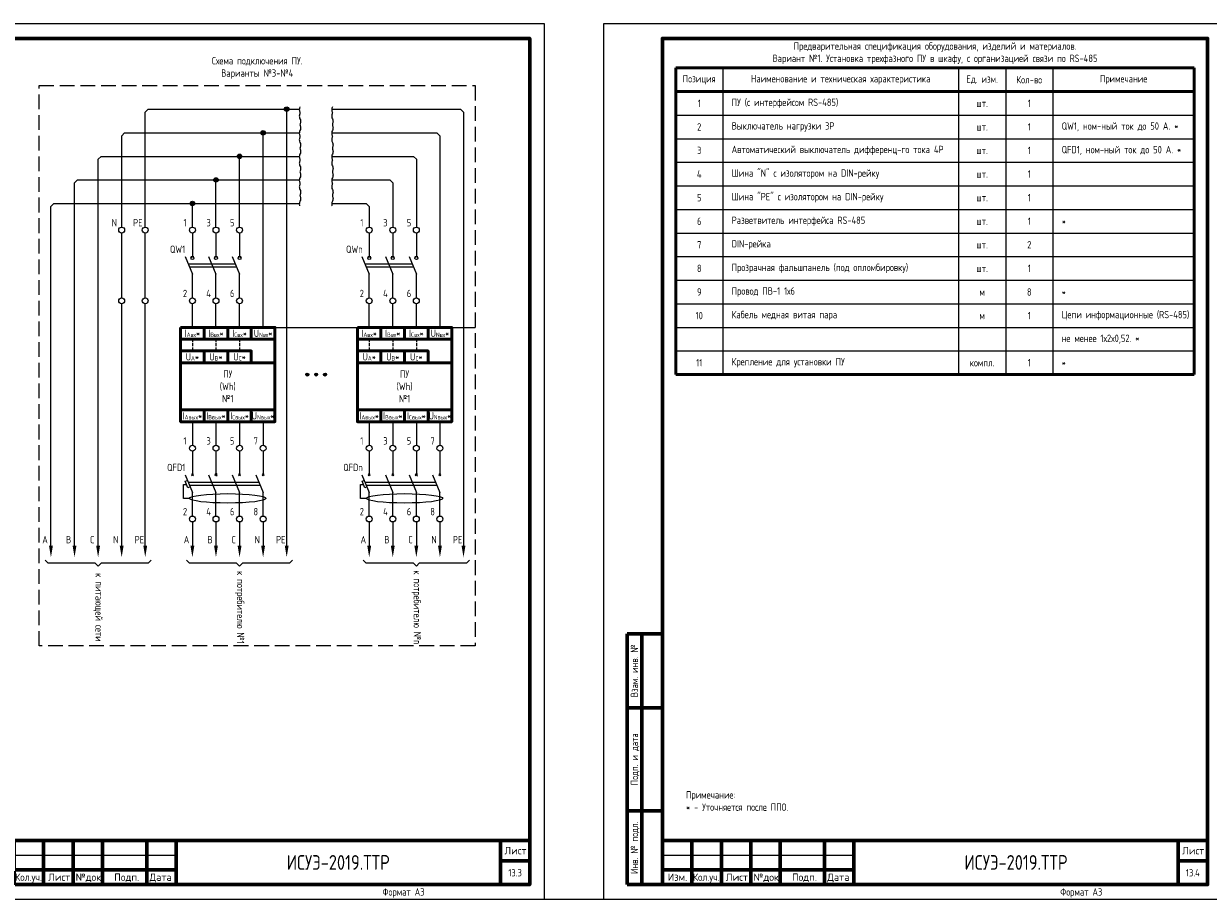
# Model space of a CAD drawing. Header units: millimetres. Extents: x -110 to 4101, y -10868 to 110.
# Tile 60 of 90: x 923 to 1325, y -4111 to -3814. Entities that reach past the tile are written whole.
import ezdxf
from ezdxf.enums import TextEntityAlignment as Align

# ---------------------------------------------------------------- set-up
doc = ezdxf.new("R2010")
doc.units = ezdxf.units.MM
doc.linetypes.add('GOST2.303 4', pattern=[7, 5, -2, 0])
doc.layers.add('01.Вспомогательный_слой', color=1, linetype='Continuous', plot=False)
doc.layers.add('Формат', color=7, linetype='Continuous', lineweight=25)
doc.layers.add('Формат @ 1', color=7, linetype='Continuous', lineweight=25)
doc.styles.add('Формат', font='isocpeur.ttf')
doc.styles.add('ЭП', font='GOST.TTF')

# ---------------------------------------------------------------- blocks, each defined once
blk = doc.blocks.new('*U77')
at = {"layer": 'Формат', "color": 7, "linetype": 'Continuous', "lineweight": 60}
for p, q in [((8, 85), (20, 85)), ((8, 85), (8, 0)), ((13, 85), (13, 0)), ((8, 60), (20, 60)), ((8, 25), (20, 25)), ((20, 15), (205, 15)), ((20, 15), (20, 0)), ((30, 15), (30, 0)), ((40, 15), (40, 0)), ((50, 15), (50, 0)), ((60, 15), (60, 0)), ((75, 15), (75, 0)), ((85, 15), (85, 0)), ((195, 15), (195, 0)), ((20, 5), (85, 5)), ((195, 8), (205, 8)), ((8, 0), (20, 0))]:
    blk.add_line(p, q, dxfattribs=at)
at = {"layer": 'Формат', "color": 7, "linetype": 'Continuous', "lineweight": 25}
blk.add_line((20, 10), (85, 10), dxfattribs=at)
blk.add_lwpolyline([(0, -5), (210, -5), (210, 292), (0, 292)], close=True, dxfattribs=at)
at = {"layer": 'Формат', "color": 7, "linetype": 'Continuous', "lineweight": 60}
blk.add_lwpolyline([(20, 0), (205, 0), (205, 287), (20, 287)], close=True, dxfattribs=at)
at = {"layer": 'Формат', "color": 7, "linetype": 'Continuous', "lineweight": 25, "style": 'ЭП'}
for s, p in [('Взам. инв. №', (10.5, 72.5)), ('Подп. и дата', (10.5, 42.5)), ('Инв. № подл.', (10.5, 12.5))]:
    blk.add_text(s, height=2.5, rotation=90, dxfattribs=at).set_placement(p, align=Align.MIDDLE_CENTER)
at = {"layer": 'Формат', "color": 7, "linetype": 'Continuous', "lineweight": 25, "style": 'Формат'}
for s, p in [('Лист', (196.38, 10.25)), ('Изм.', (21.81, 1.25)), ('Лист', (41.54, 1.25)), ('№док.', (50.89, 1.25)), ('Подп.', (63.99, 1.25)), ('Дата', (75.95, 1.25))]:
    blk.add_text(s, height=2.5, dxfattribs=at).set_placement(p)
at = {"layer": 'Формат', "color": 7, "linetype": 'Continuous', "lineweight": 25, "style": 'Формат', "width": 0.9}
blk.add_text('Кол.уч.', height=2.5, dxfattribs=at).set_placement((30.38, 1.25))
at = {"layer": 'Формат', "color": 7, "linetype": 'Continuous', "lineweight": 25, "style": 'ЭП', "flags": 8}
blk.add_attdef('N_ИНВ', text='', height=2.5, rotation=90, dxfattribs=at).set_placement((16.5, 12.5), align=Align.MIDDLE_CENTER)
for tag, p in [('изм.№', (21, 7.5)), ('изм.уч.', (31, 7.5)), ('изм.лист', (41, 7.5)), ('изм.№_док.', (50.5, 7.5)), ('изм_дата', (76, 7.5)), ('ФОРМ.ЛИСТА', (155, -2.5))]:
    blk.add_attdef(tag, text='', height=2.5, dxfattribs=at).set_placement(p, align=Align.MIDDLE_LEFT)
for tag, height, p in [('ОБОЗНАЧЕНИЕ', 5, (140, 7.5)), ('Лист', 2.5, (200, 4))]:
    blk.add_attdef(tag, text='', height=height, dxfattribs=at).set_placement(p, align=Align.MIDDLE_CENTER)
blk = doc.blocks.new('*T119')
at = {"color": 0, "linetype": 'ByBlock', "lineweight": 50, "ltscale": 0.2, "transparency": 16777216}
for p, q in [((0, 0), (176, 0)), ((0, 0), (0, -104)), ((176, 0), (176, -104)), ((0, -8), (176, -8)), ((0, -104), (176, -104))]:
    blk.add_line(p, q, dxfattribs=at)
at = {"color": 0, "linetype": 'ByBlock', "ltscale": 0.2, "transparency": 16777216}
for p, q in [((16, 0), (16, -104)), ((96, 0), (96, -104)), ((112, 0), (112, -104)), ((128, 0), (128, -104)), ((0, -16), (176, -16)), ((0, -24), (176, -24)), ((0, -32), (176, -32)), ((0, -40), (176, -40)), ((0, -48), (176, -48)), ((0, -56), (176, -56)), ((0, -64), (112, -64)), ((0, -72), (128, -72)), ((16, -80), (176, -80)), ((0, -96), (16, -96))]:
    blk.add_line(p, q, dxfattribs=at)
at = {"color": 0, "linetype": 'ByBlock', "lineweight": -2, "ltscale": 0.2, "transparency": 16777216}
for p, q in [((112, -64), (176, -64)), ((128, -72), (176, -72)), ((0, -80), (16, -80)), ((0, -88), (176, -88)), ((16, -96), (176, -96))]:
    blk.add_line(p, q, dxfattribs=at)
at = {"color": 0, "ltscale": 0.2, "transparency": 16777216, "char_height": 2.5, "style": 'ЭП'}
for s, insert, width, attachment_point in [('{\\fGOST type A|b1|i0|c204|p34;Позиция}', (8, -4), 10, 5), ('{\\fGOST type A|b1|i0|c204|p34;Наименование и техническая характеристика}', (56, -4), 74, 5), ('{\\fGOST type A|b1|i0|c204|p34;Ед. изм.}', (104, -4), 10, 5), ('{\\fGOST type A|b1|i0|c204|p34;Кол-во}', (120, -4), 10, 5), ('{\\fGOST type A|b1|i0|c204|p34;Примечание}', (152, -4), 42, 5), ('1', (8, -12), 10, 5), ('ПУ (с интерфейсом RS-485)', (19, -12), 74, 4), ('шт.', (104, -12), 10, 5), ('1', (120, -12), 10, 5), ('QW1, ном-ный ток до 50 А. *', (131, -20), 42, 4), ('2', (8, -20), 10, 5), ('Выключатель нагрузки 3P', (19, -20), 74, 4), ('шт.', (104, -20), 10, 5), ('1', (120, -20), 10, 5), ('Автоматический выключатель дифференц-го тока 4P', (19, -28), 74, 4), ('QFD1, ном-ный ток до 50 А. *', (131, -28), 42, 4), ('3', (8, -28), 10, 5), ('шт.', (104, -28), 10, 5), ('1', (120, -28), 10, 5), ('4', (8, -36), 10, 5), ('Шина "N" с изолятором на DIN-рейку', (19, -36), 74, 4), ('шт.', (104, -36), 10, 5), ('1', (120, -36), 10, 5), ('5', (8, -44), 10, 5), ('Шина "PE" с изолятором на DIN-рейку', (19, -44), 74, 4), ('шт.', (104, -44), 10, 5), ('1', (120, -44), 10, 5), ('6', (8, -52), 10, 5), ('Разветвитель интерфейса RS-485', (19, -52), 74, 4), ('шт.', (104, -52), 10, 5), ('1', (120, -52), 10, 5), ('*', (131, -52), 42, 4), ('7', (8, -60), 10, 5), ('DIN-рейка', (19, -60), 74, 4), ('шт.', (104, -60), 10, 5), ('2', (120, -60), 10, 5), ('Прозрачная фальшпанель (под опломбировку)', (19, -68), 74, 4), ('8', (8, -68), 10, 5), ('шт.', (104, -68), 10, 5), ('1', (120, -68), 10, 5), ('9', (8, -76), 10, 5), ('Провод ПВ-1 1х6', (19, -76), 74, 4), ('м', (104, -76), 10, 5), ('8', (120, -76), 10, 5), ('*', (131, -76), 42, 4), ('Цепи информационные (RS-485)', (131, -84), 42, 4), ('10', (8, -84), 10, 5), ('Кабель медная витая пара', (19, -84), 74, 4), ('м', (104, -84), 10, 5), ('1', (120, -84), 10, 5), ('не менее 1х2х0,52. *', (131, -92), 42, 4), ('11', (8, -100), 10, 5), ('Крепление для установки ПУ', (19, -100), 74, 4), ('компл.', (104, -100), 10, 5), ('1', (120, -100), 10, 5), ('*', (131, -100), 42, 4)]:
    blk.add_mtext(s, dxfattribs=dict(at, insert=insert, width=width, attachment_point=attachment_point))

msp = doc.modelspace()

# ---------------------------------------------------------------- hatches: boundary and pattern name
h = msp.add_hatch(color=256)
h.dxf.hatch_style = 1
edge = h.paths.add_edge_path()
edge.add_arc((1012.5, -3843), 0.75, 0, 360)
h = msp.add_hatch(color=256)
h.dxf.hatch_style = 1
edge = h.paths.add_edge_path()
edge.add_arc((1004.5, -3851), 0.75, 0, 360)
h = msp.add_hatch(color=256)
h.dxf.hatch_style = 1
edge = h.paths.add_edge_path()
edge.add_arc((996.5, -3859), 0.75, 0, 360)
h = msp.add_hatch(color=256)
h.dxf.hatch_style = 1
edge = h.paths.add_edge_path()
edge.add_arc((988.5, -3867), 0.75, 0, 360)
h = msp.add_hatch(color=256)
h.dxf.hatch_style = 1
edge = h.paths.add_edge_path()
edge.add_arc((980.5, -3875), 0.75, 0, 360)
at = {"ltscale": 0.2}
h = msp.add_hatch(color=256, dxfattribs=at)
h.dxf.hatch_style = 1
edge = h.paths.add_edge_path()
edge.add_arc((1019.5, -3933), 0.5, 0, 360)
h = msp.add_hatch(color=256, dxfattribs=at)
h.dxf.hatch_style = 1
edge = h.paths.add_edge_path()
edge.add_arc((1022.5, -3933), 0.5, 0, 360)
h = msp.add_hatch(color=256, dxfattribs=at)
h.dxf.hatch_style = 1
edge = h.paths.add_edge_path()
edge.add_arc((1025.5, -3933), 0.5, 0, 360)

# ---------------------------------------------------------------- linework, layer by layer
for p, q in [((947.5, -3997), (948.5, -3998)), ((949.5, -3997), (948.5, -3998)), ((995.5, -3997), (996.5, -3998)), ((997.5, -3997), (996.5, -3998)), ((1055.5, -3997), (1056.5, -3998)), ((1057.5, -3997), (1056.5, -3998))]:
    msp.add_line(p, q)
for points in [[(964.5, -3883), (964.5, -3844), (965.5, -3843), (1016.786, -3843)], [(1012.5, -3991), (1012.5, -3843)], [(1017, -3842.25), (1016.856, -3842.603), (1016.789, -3842.914), (1016.78, -3843.19), (1016.812, -3843.437), (1016.868, -3843.661), (1016.93, -3843.867), (1016.979, -3844.062), (1017, -3844.25), (1016.979, -3844.438), (1016.93, -3844.633), (1016.868, -3844.839), (1016.812, -3845.062), (1016.78, -3845.31), (1016.789, -3845.586), (1016.856, -3845.897), (1017, -3846.25)], [(1028, -3842.25), (1027.856, -3842.603), (1027.789, -3842.914), (1027.78, -3843.19), (1027.812, -3843.437), (1027.868, -3843.661), (1027.93, -3843.867), (1027.979, -3844.062), (1028, -3844.25), (1027.979, -3844.438), (1027.93, -3844.633), (1027.868, -3844.839), (1027.812, -3845.062), (1027.78, -3845.31), (1027.789, -3845.586), (1027.856, -3845.897), (1028, -3846.25)], [(1027.786, -3843), (1071.5, -3843), (1072.5, -3844), (1072.5, -3991)], [(1017, -3846.25), (1017.144, -3846.603), (1017.211, -3846.914), (1017.22, -3847.19), (1017.187, -3847.437), (1017.132, -3847.661), (1017.07, -3847.867), (1017.021, -3848.062), (1017, -3848.25), (1017.021, -3848.438), (1017.07, -3848.633), (1017.132, -3848.839), (1017.187, -3849.062), (1017.22, -3849.31), (1017.211, -3849.586), (1017.144, -3849.897), (1017, -3850.25)], [(1028, -3846.25), (1028.144, -3846.603), (1028.211, -3846.914), (1028.22, -3847.19), (1028.187, -3847.437), (1028.132, -3847.661), (1028.07, -3847.867), (1028.021, -3848.062), (1028, -3848.25), (1028.021, -3848.438), (1028.07, -3848.633), (1028.132, -3848.839), (1028.187, -3849.062), (1028.22, -3849.31), (1028.211, -3849.586), (1028.144, -3849.897), (1028, -3850.25)], [(956.5, -3883), (956.5, -3852), (957.5, -3851), (1016.786, -3851)], [(1004.5, -3917), (1004.5, -3851)], [(1017, -3850.25), (1016.856, -3850.603), (1016.789, -3850.914), (1016.78, -3851.19), (1016.812, -3851.437), (1016.868, -3851.661), (1016.93, -3851.867), (1016.979, -3852.062), (1017, -3852.25), (1016.979, -3852.438), (1016.93, -3852.633), (1016.868, -3852.839), (1016.812, -3853.062), (1016.78, -3853.31), (1016.789, -3853.586), (1016.856, -3853.897), (1017, -3854.25)], [(1028, -3850.25), (1027.856, -3850.603), (1027.789, -3850.914), (1027.78, -3851.19), (1027.812, -3851.437), (1027.868, -3851.661), (1027.93, -3851.867), (1027.979, -3852.062), (1028, -3852.25), (1027.979, -3852.438), (1027.93, -3852.633), (1027.868, -3852.839), (1027.812, -3853.062), (1027.78, -3853.31), (1027.789, -3853.586), (1027.856, -3853.897), (1028, -3854.25)], [(1027.786, -3851), (1063.5, -3851), (1064.5, -3852), (1064.5, -3917)], [(1017, -3854.25), (1017.144, -3854.603), (1017.211, -3854.914), (1017.22, -3855.19), (1017.187, -3855.437), (1017.132, -3855.661), (1017.07, -3855.867), (1017.021, -3856.062), (1017, -3856.25), (1017.021, -3856.438), (1017.07, -3856.633), (1017.132, -3856.839), (1017.187, -3857.062), (1017.22, -3857.31), (1017.211, -3857.586), (1017.144, -3857.897), (1017, -3858.25)], [(1028, -3854.25), (1028.144, -3854.603), (1028.211, -3854.914), (1028.22, -3855.19), (1028.187, -3855.437), (1028.132, -3855.661), (1028.07, -3855.867), (1028.021, -3856.062), (1028, -3856.25), (1028.021, -3856.438), (1028.07, -3856.633), (1028.132, -3856.839), (1028.187, -3857.062), (1028.22, -3857.31), (1028.211, -3857.586), (1028.144, -3857.897), (1028, -3858.25)], [(948.5, -3991), (948.5, -3860), (949.5, -3859), (1016.786, -3859)], [(996.5, -3883), (996.5, -3859)], [(1017, -3858.25), (1016.856, -3858.603), (1016.789, -3858.914), (1016.78, -3859.19), (1016.812, -3859.437), (1016.868, -3859.661), (1016.93, -3859.867), (1016.979, -3860.062), (1017, -3860.25), (1016.979, -3860.438), (1016.93, -3860.633), (1016.868, -3860.839), (1016.812, -3861.062), (1016.78, -3861.31), (1016.789, -3861.586), (1016.856, -3861.897), (1017, -3862.25)], [(1028, -3858.25), (1027.856, -3858.603), (1027.789, -3858.914), (1027.78, -3859.19), (1027.812, -3859.437), (1027.868, -3859.661), (1027.93, -3859.867), (1027.979, -3860.062), (1028, -3860.25), (1027.979, -3860.438), (1027.93, -3860.633), (1027.868, -3860.839), (1027.812, -3861.062), (1027.78, -3861.31), (1027.789, -3861.586), (1027.856, -3861.897), (1028, -3862.25)], [(1027.786, -3859), (1055.5, -3859), (1056.5, -3860), (1056.5, -3883)], [(1017, -3862.25), (1017.144, -3862.603), (1017.211, -3862.914), (1017.22, -3863.19), (1017.187, -3863.437), (1017.132, -3863.661), (1017.07, -3863.867), (1017.021, -3864.062), (1017, -3864.25), (1017.021, -3864.438), (1017.07, -3864.633), (1017.132, -3864.839), (1017.187, -3865.062), (1017.22, -3865.31), (1017.211, -3865.586), (1017.144, -3865.897), (1017, -3866.25)], [(1028, -3862.25), (1028.144, -3862.603), (1028.211, -3862.914), (1028.22, -3863.19), (1028.187, -3863.437), (1028.132, -3863.661), (1028.07, -3863.867), (1028.021, -3864.062), (1028, -3864.25), (1028.021, -3864.438), (1028.07, -3864.633), (1028.132, -3864.839), (1028.187, -3865.062), (1028.22, -3865.31), (1028.211, -3865.586), (1028.144, -3865.897), (1028, -3866.25)], [(940.5, -3991), (940.5, -3868), (941.5, -3867), (1016.786, -3867)], [(988.5, -3883), (988.5, -3867)], [(1017, -3866.25), (1016.856, -3866.603), (1016.789, -3866.914), (1016.78, -3867.19), (1016.812, -3867.437), (1016.868, -3867.661), (1016.93, -3867.867), (1016.979, -3868.062), (1017, -3868.25), (1016.979, -3868.438), (1016.93, -3868.633), (1016.868, -3868.839), (1016.812, -3869.062), (1016.78, -3869.31), (1016.789, -3869.586), (1016.856, -3869.897), (1017, -3870.25)], [(1028, -3866.25), (1027.856, -3866.603), (1027.789, -3866.914), (1027.78, -3867.19), (1027.812, -3867.437), (1027.868, -3867.661), (1027.93, -3867.867), (1027.979, -3868.062), (1028, -3868.25), (1027.979, -3868.438), (1027.93, -3868.633), (1027.868, -3868.839), (1027.812, -3869.062), (1027.78, -3869.31), (1027.789, -3869.586), (1027.856, -3869.897), (1028, -3870.25)], [(1027.786, -3867), (1047.5, -3867), (1048.5, -3868), (1048.5, -3883)], [(1017, -3870.25), (1017.144, -3870.603), (1017.211, -3870.914), (1017.22, -3871.19), (1017.187, -3871.437), (1017.132, -3871.661), (1017.07, -3871.867), (1017.021, -3872.062), (1017, -3872.25), (1017.021, -3872.438), (1017.07, -3872.633), (1017.132, -3872.839), (1017.187, -3873.062), (1017.22, -3873.31), (1017.211, -3873.586), (1017.144, -3873.897), (1017, -3874.25)], [(1028, -3870.25), (1028.144, -3870.603), (1028.211, -3870.914), (1028.22, -3871.19), (1028.187, -3871.437), (1028.132, -3871.661), (1028.07, -3871.867), (1028.021, -3872.062), (1028, -3872.25), (1028.021, -3872.438), (1028.07, -3872.633), (1028.132, -3872.839), (1028.187, -3873.062), (1028.22, -3873.31), (1028.211, -3873.586), (1028.144, -3873.897), (1028, -3874.25)], [(932.5, -3991), (932.5, -3876), (933.5, -3875), (1016.786, -3875)], [(980.5, -3883), (980.5, -3875)], [(1017, -3874.25), (1016.856, -3874.603), (1016.789, -3874.914), (1016.78, -3875.19), (1016.812, -3875.437), (1016.868, -3875.661), (1016.895, -3875.75)], [(1028, -3874.25), (1027.856, -3874.603), (1027.789, -3874.914), (1027.78, -3875.19), (1027.812, -3875.437), (1027.868, -3875.661), (1027.895, -3875.75)], [(1027.786, -3875), (1039.5, -3875), (1040.5, -3876), (1040.5, -3883)], [(956.5, -3907), (956.5, -3885)], [(964.5, -3907), (964.5, -3885)], [(980, -3893), (981, -3893)], [(988, -3893), (989, -3893)], [(996, -3893), (997, -3893)], [(1040, -3893), (1041, -3893)], [(1048, -3893), (1049, -3893)], [(1056, -3893), (1057, -3893)], [(956.5, -3991), (956.5, -3909)], [(964.5, -3991), (964.5, -3909)], [(980.5, -3917), (980.5, -3909)], [(988.5, -3917), (988.5, -3909)], [(996.5, -3917), (996.5, -3909)], [(1040.5, -3917), (1040.5, -3909)], [(1048.5, -3917), (1048.5, -3909)], [(1056.5, -3917), (1056.5, -3909)], [(980.5, -3949), (980.5, -3957)], [(988.5, -3949), (988.5, -3957)], [(996.5, -3949), (996.5, -3957)], [(1004.5, -3949), (1004.5, -3957)], [(1040.5, -3949), (1040.5, -3957)], [(1048.5, -3949), (1048.5, -3957)], [(1056.5, -3949), (1056.5, -3957)], [(1064.5, -3949), (1064.5, -3957)], [(979.509, -3975), (977.518, -3975), (977.518, -3970.306), (978.518, -3970.306)], [(1039.509, -3975), (1037.518, -3975), (1037.518, -3970.306), (1038.518, -3970.306)], [(980.5, -3983), (980.5, -3991)], [(988.5, -3983), (988.5, -3991)], [(996.5, -3983), (996.5, -3991)], [(1004.5, -3983), (1004.5, -3991)], [(1040.5, -3983), (1040.5, -3991)], [(1048.5, -3983), (1048.5, -3991)], [(1056.5, -3983), (1056.5, -3991)], [(1064.5, -3983), (1064.5, -3991)]]:
    msp.add_lwpolyline(points, dxfattribs=at)
at = {"ltscale": 2}
for points in [[(980.5, -3885), (980.5, -3893)], [(988.5, -3885), (988.5, -3893)], [(996.5, -3885), (996.5, -3893)], [(1040.5, -3885), (1040.5, -3893)], [(1048.5, -3885), (1048.5, -3893)], [(1056.5, -3885), (1056.5, -3893)], [(978.015, -3893), (980.5, -3899)], [(986.015, -3893), (988.5, -3899)], [(994.015, -3893), (996.5, -3899)], [(1038.015, -3893), (1040.5, -3899)], [(1046.015, -3893), (1048.5, -3899)], [(1054.015, -3893), (1056.5, -3899)], [(979.05, -3895.5), (995.05, -3895.5)], [(979.464, -3896.5), (995.464, -3896.5)], [(980.5, -3907), (980.5, -3899)], [(988.5, -3907), (988.5, -3899)], [(996.5, -3907), (996.5, -3899)], [(1039.05, -3895.5), (1055.05, -3895.5)], [(1039.464, -3896.5), (1055.464, -3896.5)], [(1040.5, -3907), (1040.5, -3899)], [(1048.5, -3907), (1048.5, -3899)], [(1056.5, -3907), (1056.5, -3899)], [(980.5, -3959), (980.5, -3967)], [(988.5, -3959), (988.5, -3967)], [(996.5, -3959), (996.5, -3967)], [(1004.5, -3959), (1004.5, -3967)], [(1040.5, -3959), (1040.5, -3967)], [(1048.5, -3959), (1048.5, -3967)], [(1056.5, -3959), (1056.5, -3967)], [(1064.5, -3959), (1064.5, -3967)], [(978.015, -3967), (980.5, -3973)], [(986.015, -3967), (988.5, -3973)], [(994.015, -3967), (996.5, -3973)], [(1002.015, -3967), (1004.5, -3973)], [(1038.015, -3967), (1040.5, -3973)], [(1046.015, -3967), (1048.5, -3973)], [(1054.015, -3967), (1056.5, -3973)], [(1062.015, -3967), (1064.5, -3973)], [(979.05, -3969.5), (1003.05, -3969.5)], [(979.464, -3970.5), (1003.464, -3970.5)], [(1039.05, -3969.5), (1063.05, -3969.5)], [(1039.464, -3970.5), (1063.464, -3970.5)], [(980.5, -3981), (980.5, -3973)], [(988.5, -3981), (988.5, -3973)], [(996.5, -3981), (996.5, -3973)], [(1004.5, -3981), (1004.5, -3973)], [(1040.5, -3981), (1040.5, -3973)], [(1048.5, -3981), (1048.5, -3973)], [(1056.5, -3981), (1056.5, -3973)], [(1064.5, -3981), (1064.5, -3973)]]:
    msp.add_lwpolyline(points, dxfattribs=at)
at = {"lineweight": 50, "ltscale": 2}
for points in [[(976.5, -3917), (984.5, -3917), (984.5, -3921), (976.5, -3921)], [(976.5, -3917), (1008.5, -3917), (1008.5, -3949), (976.5, -3949)], [(984.5, -3917), (992.5, -3917), (992.5, -3921), (984.5, -3921)], [(992.5, -3917), (1000.5, -3917), (1000.5, -3921), (992.5, -3921)], [(1000.5, -3917), (1008.5, -3917), (1008.5, -3921), (1000.5, -3921)], [(1036.5, -3917), (1044.5, -3917), (1044.5, -3921), (1036.5, -3921)], [(1036.5, -3917), (1068.5, -3917), (1068.5, -3949), (1036.5, -3949)], [(1044.5, -3917), (1052.5, -3917), (1052.5, -3921), (1044.5, -3921)], [(1052.5, -3917), (1060.5, -3917), (1060.5, -3921), (1052.5, -3921)], [(1060.5, -3917), (1068.5, -3917), (1068.5, -3921), (1060.5, -3921)], [(976.5, -3925), (984.5, -3925), (984.5, -3929), (976.5, -3929)], [(984.5, -3925), (992.5, -3925), (992.5, -3929), (984.5, -3929)], [(992.5, -3925), (1000.5, -3925), (1000.5, -3929), (992.5, -3929)], [(1036.5, -3925), (1044.5, -3925), (1044.5, -3929), (1036.5, -3929)], [(1044.5, -3925), (1052.5, -3925), (1052.5, -3929), (1044.5, -3929)], [(1052.5, -3925), (1060.5, -3925), (1060.5, -3929), (1052.5, -3929)], [(976.5, -3929), (1008.5, -3929), (1008.5, -3945), (976.5, -3945)], [(1036.5, -3929), (1068.5, -3929), (1068.5, -3945), (1036.5, -3945)], [(976.5, -3945), (984.5, -3945), (984.5, -3949), (976.5, -3949)], [(984.5, -3945), (992.5, -3945), (992.5, -3949), (984.5, -3949)], [(992.5, -3945), (1000.5, -3945), (1000.5, -3949), (992.5, -3949)], [(1000.5, -3945), (1008.5, -3945), (1008.5, -3949), (1000.5, -3949)], [(1036.5, -3945), (1044.5, -3945), (1044.5, -3949), (1036.5, -3949)], [(1044.5, -3945), (1052.5, -3945), (1052.5, -3949), (1044.5, -3949)], [(1052.5, -3945), (1060.5, -3945), (1060.5, -3949), (1052.5, -3949)], [(1060.5, -3945), (1068.5, -3945), (1068.5, -3949), (1060.5, -3949)]]:
    msp.add_lwpolyline(points, close=True, dxfattribs=at)
at = {"linetype": 'GOST2.303 4', "ltscale": 0.2}
for points in [[(980.5, -3921), (980.5, -3925)], [(988.5, -3921), (988.5, -3925)], [(996.5, -3921), (996.5, -3925)], [(1040.5, -3921), (1040.5, -3925)], [(1048.5, -3921), (1048.5, -3925)], [(1056.5, -3921), (1056.5, -3925)]]:
    msp.add_lwpolyline(points, dxfattribs=at)
for points in [[(980.146, -3966.646), (980.854, -3967.354)], [(980.854, -3966.646), (980.146, -3967.354)], [(988.146, -3966.646), (988.854, -3967.354)], [(988.854, -3966.646), (988.146, -3967.354)], [(996.146, -3966.646), (996.854, -3967.354)], [(996.854, -3966.646), (996.146, -3967.354)], [(1004.146, -3966.646), (1004.854, -3967.354)], [(1004.854, -3966.646), (1004.146, -3967.354)], [(1040.146, -3966.646), (1040.854, -3967.354)], [(1040.854, -3966.646), (1040.146, -3967.354)], [(1048.146, -3966.646), (1048.854, -3967.354)], [(1048.854, -3966.646), (1048.146, -3967.354)], [(1056.146, -3966.646), (1056.854, -3967.354)], [(1056.854, -3966.646), (1056.146, -3967.354)], [(1064.146, -3966.646), (1064.854, -3967.354)], [(1064.854, -3966.646), (1064.146, -3967.354)], [(947.5, -3997), (931.5, -3997), (930.5, -3996)], [(966.5, -3996), (965.5, -3997), (949.5, -3997)], [(995.5, -3997), (979.5, -3997), (978.5, -3996)], [(1014.5, -3996), (1013.5, -3997), (997.5, -3997)], [(1055.5, -3997), (1039.5, -3997), (1038.5, -3996)], [(1074.5, -3996), (1073.5, -3997), (1057.5, -3997)]]:
    msp.add_lwpolyline(points)
at = {"ltscale": 2}
for points in [[(978.798, -3968.891), (979.717, -3971.109), (978.977, -3971.415), (978.059, -3969.197)], [(1038.798, -3968.891), (1039.717, -3971.109), (1038.977, -3971.415), (1038.059, -3969.197)]]:
    msp.add_lwpolyline(points, close=True, dxfattribs=at)
for centre, radius in [((1012.5, -3843), 0.75), ((1004.5, -3851), 0.75), ((996.5, -3859), 0.75), ((988.5, -3867), 0.75), ((980.5, -3875), 0.75), ((956.5, -3884), 1), ((964.5, -3884), 1), ((980.5, -3884), 1), ((988.5, -3884), 1), ((996.5, -3884), 1), ((1040.5, -3884), 1), ((1048.5, -3884), 1), ((1056.5, -3884), 1), ((956.5, -3908), 1), ((964.5, -3908), 1), ((980.5, -3908), 1), ((988.5, -3908), 1), ((996.5, -3908), 1), ((1040.5, -3908), 1), ((1048.5, -3908), 1), ((1056.5, -3908), 1), ((980.5, -3958), 1), ((988.5, -3958), 1), ((996.5, -3958), 1), ((1004.5, -3958), 1), ((1040.5, -3958), 1), ((1048.5, -3958), 1), ((1056.5, -3958), 1), ((1064.5, -3958), 1), ((980.5, -3982), 1), ((988.5, -3982), 1), ((996.5, -3982), 1), ((1004.5, -3982), 1), ((1040.5, -3982), 1), ((1048.5, -3982), 1), ((1056.5, -3982), 1), ((1064.5, -3982), 1)]:
    msp.add_circle(centre, radius, dxfattribs=at)
at = {"ltscale": 0.2}
for centre in [(980.5, -3893.5), (988.5, -3893.5), (996.5, -3893.5), (1040.5, -3893.5), (1048.5, -3893.5), (1056.5, -3893.5), (1019.5, -3933), (1022.5, -3933), (1025.5, -3933)]:
    msp.add_circle(centre, 0.5, dxfattribs=at)
for centre in [(992.5, -3975), (1052.5, -3975)]:
    msp.add_ellipse(centre, major_axis=(-12.991, 0), ratio=0.1231634, dxfattribs=at)
for points in [[(933.167, -3991), (931.833, -3991), (932.5, -3995)], [(941.167, -3991), (939.833, -3991), (940.5, -3995)], [(949.167, -3991), (947.833, -3991), (948.5, -3995)], [(957.167, -3991), (955.833, -3991), (956.5, -3995)], [(965.167, -3991), (963.833, -3991), (964.5, -3995)], [(981.167, -3991), (979.833, -3991), (980.5, -3995)], [(989.167, -3991), (987.833, -3991), (988.5, -3995)], [(997.167, -3991), (995.833, -3991), (996.5, -3995)], [(1005.167, -3991), (1003.833, -3991), (1004.5, -3995)], [(1013.167, -3991), (1011.833, -3991), (1012.5, -3995)], [(1041.167, -3991), (1039.833, -3991), (1040.5, -3995)], [(1049.167, -3991), (1047.833, -3991), (1048.5, -3995)], [(1057.167, -3991), (1055.833, -3991), (1056.5, -3995)], [(1065.167, -3991), (1063.833, -3991), (1064.5, -3995)], [(1073.167, -3991), (1071.833, -3991), (1072.5, -3995)]]:
    msp.add_solid(points)
at = {"layer": '01.Вспомогательный_слой', "linetype": 'GOST2.303 4'}
msp.add_lwpolyline([(928.5, -3835), (1076.5, -3835), (1076.5, -4025), (928.5, -4025)], close=True, dxfattribs=at)
at = {"layer": '01.Вспомогательный_слой', "ltscale": 0.2}
for points in [[(1008.5, -3917), (1036.5, -3917)], [(1068.5, -3917), (1076.5, -3917)]]:
    msp.add_lwpolyline(points, dxfattribs=at)
at = {"layer": '01.Вспомогательный_слой'}
msp.add_lwpolyline([(1100, -4111), (1120, -4111)], dxfattribs=at)

# ---------------------------------------------------------------- block references
msp.add_blockref('*T119', (1144.5, -3829))
at = {"layer": 'Формат @ 1', "color": 0, "ltscale": 0.7}
msp.add_blockref('*U77', (890, -4106), dxfattribs=at).add_auto_attribs({'ОБОЗНАЧЕНИЕ': 'ИСУЭ-2019.ТТР', 'Лист': '13.3', 'ФОРМ.ЛИСТА': 'Формат А3'})
at = {"layer": 'Формат @ 1', "ltscale": 0.7}
msp.add_blockref('*U77', (1120, -4106), dxfattribs=at).add_auto_attribs({'ОБОЗНАЧЕНИЕ': 'ИСУЭ-2019.ТТР', 'Лист': '13.4', 'ФОРМ.ЛИСТА': 'Формат А3'})

# ---------------------------------------------------------------- texts
at = {"char_height": 2.5, "style": 'ЭП'}
for s, insert, width, attachment_point in [('Предварительная спецификация оборудования, изделий и материалов.\\PВариант №1. Установка трехфазного ПУ в шкафу, с организацией связи по RS-485', (1232.5, -3824), 176, 5), ('Схема подключения ПУ.^JВарианты №3-№4', (1002.5, -3829), 148, 5), ('N', (954, -3881.5), 5, 5), ('PE', (962, -3881.5), 5, 5), ('1', (978, -3881.5), 5, 5), ('3', (986, -3881.5), 5, 5), ('5', (994, -3881.5), 5, 5), ('1', (1038, -3881.5), 5, 5), ('3', (1046, -3881.5), 5, 5), ('5', (1054, -3881.5), 5, 5), ('QW1', (975.472, -3890.5), 10, 5), ('QWn', (1035.472, -3890.5), 10, 5), ('2', (978, -3905.5), 5, 5), ('4', (986, -3905.5), 5, 5), ('6', (994, -3905.5), 5, 5), ('2', (1038, -3905.5), 5, 5), ('4', (1046, -3905.5), 5, 5), ('6', (1054, -3905.5), 5, 5), ('I{\\H0.6x;Aвх}*', (980.5, -3919), 8, 5), ('I{\\H0.6x;Bвх}*', (988.5, -3919), 8, 5), ('I{\\H0.6x;Cвх}*', (996.5, -3919), 8, 5), ('U{\\H0.6x;Nвх}*', (1004.5, -3919), 8, 5), ('I{\\H0.6x;Aвх}*', (1040.5, -3919), 8, 5), ('I{\\H0.6x;Bвх}*', (1048.5, -3919), 8, 5), ('I{\\H0.6x;Cвх}*', (1056.5, -3919), 8, 5), ('U{\\H0.6x;Nвх}*', (1064.5, -3919), 8, 5), ('U{\\H0.6x;A}*', (980.5, -3927), 8, 5), ('U{\\H0.6x;B}*', (988.5, -3927), 8, 5), ('U{\\H0.6x;C}*', (996.5, -3927), 8, 5), ('U{\\H0.6x;A}*', (1040.5, -3927), 8, 5), ('U{\\H0.6x;B}*', (1048.5, -3927), 8, 5), ('U{\\H0.6x;C}*', (1056.5, -3927), 8, 5), ('ПУ \\P(Wh)\\P№1', (992.5, -3937), 32, 5), ('ПУ \\P(Wh)\\P№1', (1052.5, -3937), 32, 5), ('I{\\H0.6x;Aвых\\H1.6667x;*}', (980.5, -3947), 8, 5), ('I{\\H0.6x;Bвых\\H1.6667x;*}', (988.5, -3947), 8, 5), ('I{\\H0.6x;Cвых\\H1.6667x;*}', (996.5, -3947), 8, 5), ('U{\\H0.6x;Nвых}*', (1004.5, -3947), 8, 5), ('I{\\H0.6x;Aвых\\H1.6667x;*}', (1040.5, -3947), 8, 5), ('I{\\H0.6x;Bвых\\H1.6667x;*}', (1048.5, -3947), 8, 5), ('I{\\H0.6x;Cвых\\H1.6667x;*}', (1056.5, -3947), 8, 5), ('U{\\H0.6x;Nвых}*', (1064.5, -3947), 8, 5), ('1', (978, -3955.5), 5, 5), ('3', (986, -3955.5), 5, 5), ('5', (994, -3955.5), 5, 5), ('7', (1002, -3955.5), 5, 5), ('1', (1038, -3955.5), 5, 5), ('3', (1046, -3955.5), 5, 5), ('5', (1054, -3955.5), 5, 5), ('7', (1062, -3955.5), 5, 5), ('QFD1', (975, -3964.518), 10, 5), ('QFDn', (1035, -3964.518), 10, 5), ('2', (978, -3979.5), 5, 5), ('4', (986, -3979.5), 5, 5), ('6', (994, -3979.5), 5, 5), ('8', (1002, -3979.5), 5, 5), ('2', (1038, -3979.5), 5, 5), ('4', (1046, -3979.5), 5, 5), ('6', (1054, -3979.5), 5, 5), ('8', (1062, -3979.5), 5, 5), ('\\A1;A', (930.5, -3989), 4, 5), ('\\A1;B', (938.5, -3989), 4, 5), ('\\A1;C', (946.5, -3989), 4, 5), ('\\A1;N', (954.5, -3989), 4, 5), ('PE', (962.5, -3989), 4, 5), ('\\A1;A', (978.5, -3989), 4, 5), ('\\A1;B', (986.5, -3989), 4, 5), ('\\A1;C', (994.5, -3989), 4, 5), ('\\A1;N', (1002.5, -3989), 4, 5), ('PE', (1010.5, -3989), 4, 5), ('\\A1;A', (1038.5, -3989), 4, 5), ('\\A1;B', (1046.5, -3989), 4, 5), ('\\A1;C', (1054.5, -3989), 4, 5), ('\\A1;N', (1062.5, -3989), 4, 5), ('PE', (1070.5, -3989), 4, 5), ('Примечание:\\P* - Уточняется после ППО.', (1148, -4081), 169, 7)]:
    msp.add_mtext(s, dxfattribs=dict(at, insert=insert, width=width, attachment_point=attachment_point))
at = {"char_height": 2.5, "width": 25.5, "attachment_point": 5, "rotation": 270, "style": 'ЭП'}
for s, insert in [('к потребителю №1', (996.5, -4012)), ('к потребителю №n', (1056.5, -4012)), ('к питающей сети', (948.5, -4012))]:
    msp.add_mtext(s, dxfattribs=dict(at, insert=insert))

doc.saveas('drawing.dxf')
